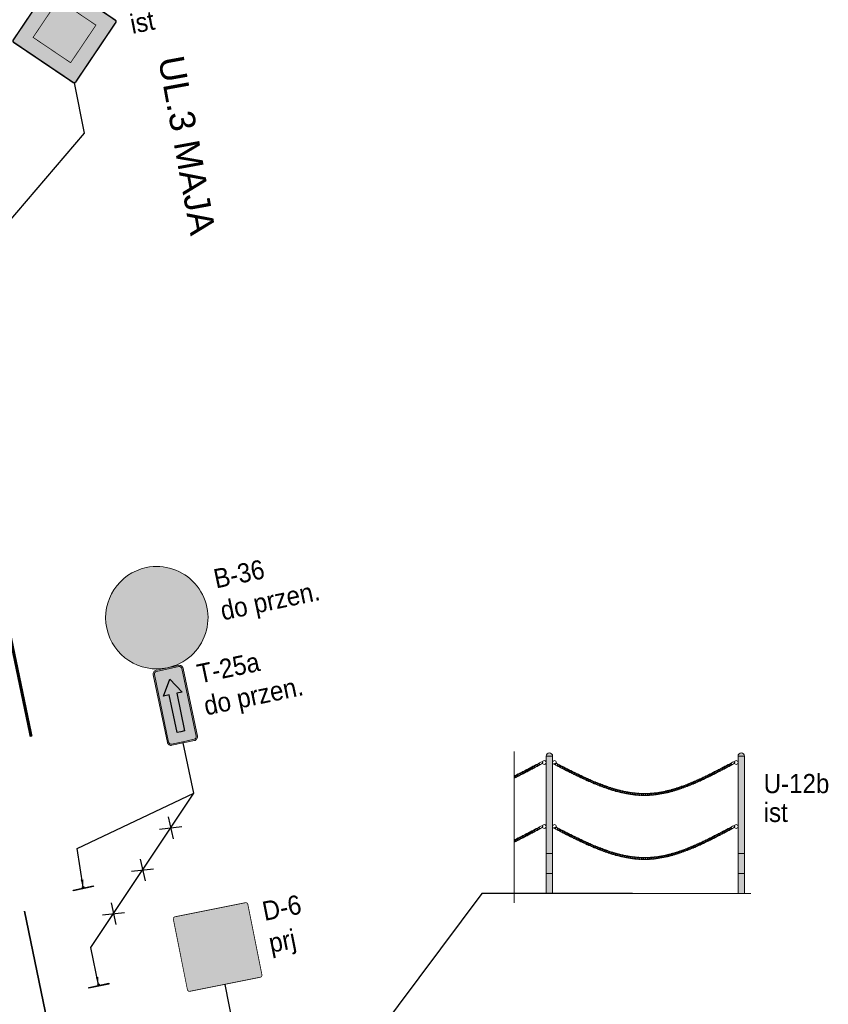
# Model space of a CAD drawing. Header units: metres. Extents: x 0 to 6473088, y 4 to 5822767.
# Tile 15 of 20: x 6472981 to 6473013, y 5822662 to 5822700. Entities that reach past the tile are written whole.
import ezdxf
from ezdxf.enums import TextEntityAlignment as Align

# ---------------------------------------------------------------- set-up
doc = ezdxf.new("R2010")
doc.units = ezdxf.units.M
for name, color, linetype in [('MT IR - nazwa ulicy', 7, 'Continuous'), ('MT IR - oznakowanie pionowe', 7, 'Continuous'), ('MT IR - oznakowanie poziome projektowane', 150, 'Continuous'), ('zzz.gaHSDomyslna', 7, 'Continuous'), ('zzz.gaUbdef', 7, 'Continuous'), ('zzz.gaUBDlugosc', 7, 'Continuous'), ('zzz.gaUBDodTekst', 7, 'Continuous'), ('zzz.gaUBDomyslna', 7, 'Continuous'), ('zzz.gaUBID', 7, 'Continuous'), ('zzz.gaUBNazwa', 7, 'Continuous'), ('zzz.gaUBStan', 7, 'Continuous'), ('zzz.gaVSDodTekst', 7, 'Continuous'), ('zzz.gaVSDomyslna', 7, 'Continuous'), ('zzz.gaVSNazwa', 7, 'Continuous'), ('zzz.gaVSStan', 7, 'Continuous'), ('zzz.gaVSWielkość', 7, 'Continuous')]:
    doc.layers.add(name, color=color, linetype=linetype)
doc.layers.add('MT IR - trajektorie i punkty kolizji', color=1, linetype='Continuous', lineweight=35)
doc.styles.add('GA-ATR-TEXT', font='arial.ttf', dxfattribs={"width": 0.9})
doc.styles.add('MT - bold Arial', font='arialbd.ttf')
doc.styles.get("Standard").update_dxf_attribs({"font": 'arial.ttf'})
doc.dimstyles.new('GA-LEADER', dxfattribs={"dimtxt": 1, "dimasz": 1, "dimexe": 1, "dimexo": 1, "dimgap": 1, "dimtad": 1, "dimtxsty": 'Standard', "dimcen": 1, "dimadec": 0, "dimazin": 0, "dimtfac": 1, "dimtmove": 0, "dimatfit": 3, "dimfxl": 1, "dimarcsym": 0})

# ---------------------------------------------------------------- blocks, each defined once
blk = doc.blocks.new('gaHSPos')
at = {"color": 0, "linetype": 'Continuous', "lineweight": 0}
blk.add_point((0, 0), dxfattribs=at)
blk = doc.blocks.new('*U33895')
at = {"layer": 'zzz.gaHSDomyslna', "color": 150}
blk.add_lwpolyline([(0, 0, 0.12, 0.12, 0), (-2.478, 11.877, 0.12, 0.12, 0)], format="xyseb", dxfattribs=at)
at = {"color": 150}
for p in [(-2.478, 11.877), (0, 0)]:
    blk.add_blockref('gaHSPos', p, dxfattribs=at)
blk = doc.blocks.new('gaVScolumn0')
at = {"color": 0, "linetype": 'ByBlock', "lineweight": -2}
blk.add_line((0, 0), (0, 400), dxfattribs=at)
at = {"color": 7, "style": 'GA-ATR-TEXT', "width": 0.9}
blk.add_attdef('X2', text='', height=150, dxfattribs=at).set_placement((-50, 0), align=Align.BOTTOM_RIGHT)
blk = doc.blocks.new('*U34306')
at = {"layer": 'zzz.gaVSDomyslna'}
h = blk.add_hatch(color=180, dxfattribs=at)
edge = h.paths.add_edge_path()
edge.add_line((-280, 594), (280, 594))
edge.add_arc((280, 580), 14, 359.99973, 89.99994, ccw=False)
edge.add_line((294, 580), (294, 20))
edge.add_arc((280, 20), 14, 270.00009, 359.99973, ccw=False)
edge.add_line((280, 6), (-280, 6))
edge.add_arc((-280, 20), 14, 180.00015, 269.99979, ccw=False)
edge.add_line((-294, 20), (-294, 580))
edge.add_arc((-280, 580), 14, 89.99994, 180.00015, ccw=False)
blk = doc.blocks.new('*U34307')
at = {"layer": 'zzz.gaVSDomyslna', "color": 7, "lineweight": 0, "true_color": 0xffffff, "const_width": 6}
blk.add_lwpolyline([(280, 3), (-280, 3, -0.414214), (-297, 20), (-297, 580, -0.414214), (-280, 597), (280, 597, -0.414214), (297, 580), (297, 20, -0.414214), (280, 3, -1)], format="xyb", dxfattribs=at)
blk = doc.blocks.new('*U34308')
at = {"layer": 'zzz.gaVSDomyslna', "true_color": 0xffffff}
blk.add_hatch(color=7, dxfattribs=at).paths.add_polyline_path([(0, 484), (-279.438, 0), (279.438, 0)])
blk = doc.blocks.new('*U34309')
at = {"layer": 'zzz.gaVSDomyslna', "true_color": 0x000000}
h = blk.add_hatch(color=18, dxfattribs=at)
h.paths.add_polyline_path([(-24, 372, 1), (24, 372, 1)])
h.paths.add_polyline_path([(49.7297, 326.351), (0, 345), (-37.2973, 261.081), (-87.4155, 210.963), (-75.7601, 185.321), (-18.6486, 242.432), (-9.72973, 259.459), (0, 186.486), (-46.6216, 121.216), (-77.8378, 27.5676), (-112.5, 23.2348), (-112.5, 11.6777), (-51.0384, 0), (-18.6486, 102.568), (20.4993, 150.613), (90.969, 27.2907), (68.459, 9.13869), (68.459, 0), (93.2432, 0), (134.934, 23.8234), (57.3273, 171.982), (59.8365, 179.509), (49.7297, 223.784), (49.7297, 279.73), (74.5946, 247.095), (74.5946, 163.176), (99.4595, 177.162), (99.4595, 261.081)])
h.paths.add_polyline_path([(219.122, 83.9189), (111.876, 83.9189), (121.645, 65.2703), (228.446, 65.2703)])
h.paths.add_polyline_path([(50.0186, 83.9189), (-16.7151, 83.9189), (-22.6042, 65.2703), (60.675, 65.2703)], flags=17)
h.paths.add_polyline_path([(-66.917, 83.9189), (-219.122, 83.9189), (-228.446, 65.2703), (-73.1332, 65.2703)])
blk = doc.blocks.new('*U34311')
at = {"layer": 'zzz.gaVSDomyslna', "color": 7, "true_color": 0xffffff}
for name, p in [('*U34307', (0, 0)), ('*U34308', (0, 96))]:
    blk.add_blockref(name, p, dxfattribs=at)
at = {"layer": 'zzz.gaVSDomyslna', "color": 180}
blk.add_blockref('*U34306', (0, 0), dxfattribs=at)
at = {"layer": 'zzz.gaVSDomyslna', "color": 18, "true_color": 0x000000}
blk.add_blockref('*U34309', (0, 108), dxfattribs=at)
blk = doc.blocks.new('*U34305')
at = {"layer": 'zzz.gaVSDomyslna'}
blk.add_blockref('*U34311', (0, 0), dxfattribs=at)
at = {"layer": 'zzz.gaVSDodTekst', "style": 'GA-ATR-TEXT', "width": 0.9}
blk.add_attdef('Addtext', text='', height=150, dxfattribs=at).set_placement((400, -7.5), align=Align.MIDDLE_LEFT)
at = {"layer": 'zzz.gaVSDomyslna', "style": 'MT - bold Arial', "flags": 1}
for tag in ['Width', 'Height', 'Position', 'Route', 'ItemNo', 'ID']:
    blk.add_attdef(tag, text='', height=1, dxfattribs=at).set_placement((0, 0), align=Align.MIDDLE_LEFT)
at = {"layer": 'zzz.gaVSNazwa', "style": 'GA-ATR-TEXT', "width": 0.9}
blk.add_attdef('Name', text='', height=150, dxfattribs=at).set_placement((400, 502.5), align=Align.MIDDLE_LEFT)
at = {"layer": 'zzz.gaVSStan', "style": 'GA-ATR-TEXT', "width": 0.9}
blk.add_attdef('State', text='', height=150, dxfattribs=at).set_placement((400, 247.5), align=Align.MIDDLE_LEFT)
at = {"layer": 'zzz.gaVSWielkość', "style": 'MT - bold Arial', "flags": 1}
blk.add_attdef('Size', text='', height=1, dxfattribs=at).set_placement((0, 0), align=Align.MIDDLE_LEFT)
blk = doc.blocks.new('gaVSPos')
blk.add_point((0, 0))
blk = doc.blocks.new('gaVSTVcolumn0')
at = {"color": 0, "linetype": 'ByBlock', "lineweight": -2}
for p, q in [((-400, -30), (400, -30)), ((-400, -60), (-400, -30)), ((400, -60), (-400, -60)), ((400, -30), (400, -60))]:
    blk.add_line(p, q, dxfattribs=at)
blk.add_circle((0, 0), 30, dxfattribs=at)
blk = doc.blocks.new('*U34360')
at = {"layer": 'zzz.gaVSDomyslna', "true_color": 0xffffff}
h = blk.add_hatch(color=7, dxfattribs=at)
edge = h.paths.add_edge_path()
edge.add_line((0, 0), (-90, 0))
edge.add_arc((-90, 30), 30, 179.99996, 270.00004, ccw=False)
edge.add_line((-120, 30), (-120, 570))
edge.add_arc((-90, 570), 30, 89.99996, 180.00004, ccw=False)
edge.add_line((-90, 600), (90, 600))
edge.add_arc((90, 570), 30, 359.99996, 90.00004, ccw=False)
edge.add_line((120, 570), (120, 30))
edge.add_arc((90, 30), 30, 269.99996, 0.00004, ccw=False)
edge.add_line((90, 0), (0, 0))
edge.add_line((0, 0), (0, 0))
at = {"layer": 'zzz.gaVSDomyslna', "true_color": 0x000000}
h = blk.add_hatch(color=18, dxfattribs=at)
edge = h.paths.add_edge_path()
edge.add_line((0, 0), (0, 10))
edge.add_line((0, 10), (90, 10))
edge.add_arc((90, 30), 20, 269.99996, 0.00004)
edge.add_line((110, 30), (110, 570))
edge.add_arc((90, 570), 20, 359.99996, 90.00004)
edge.add_line((90, 590), (-90, 590))
edge.add_arc((-90, 570), 20, 89.99996, 180.00004)
edge.add_line((-110, 570), (-110, 30))
edge.add_arc((-90, 30), 20, 179.99996, 270.00004)
edge.add_line((-90, 10), (0, 10))
edge.add_line((0, 10), (0, 0))
edge.add_line((0, 0), (-90, 0))
edge.add_arc((-90, 30), 30, 179.99996, 270.00004, ccw=False)
edge.add_line((-120, 30), (-120, 570))
edge.add_arc((-90, 570), 30, 89.99996, 180.00004, ccw=False)
edge.add_line((-90, 600), (90, 600))
edge.add_arc((90, 570), 30, 359.99996, 90.00004, ccw=False)
edge.add_line((120, 570), (120, 30))
edge.add_arc((90, 30), 30, 269.99996, 0.00004, ccw=False)
edge.add_line((90, 0), (0, 0))
edge.add_line((0, 0), (0, 0))
at = {"layer": 'zzz.gaVSDomyslna', "color": 7, "lineweight": 0, "true_color": 0xffffff}
blk.add_lwpolyline([(0, 0), (-90, 0, -0.414214), (-120, 30), (-120, 570, -0.414214), (-90, 600), (90, 600, -0.414214), (120, 570), (120, 30, -0.414214), (90, 0), (0, 0)], format="xyb", close=True, dxfattribs=at)
at = {"layer": 'zzz.gaVSDomyslna', "color": 18, "lineweight": 0, "true_color": 0x000000}
blk.add_lwpolyline([(0, 0), (0, 10), (90, 10, 0.414214), (110, 30), (110, 570, 0.414214), (90, 590), (-90, 590, 0.414214), (-110, 570), (-110, 30, 0.414214), (-90, 10), (0, 10), (0, 0), (-90, 0, -0.414214), (-120, 30), (-120, 570, -0.414214), (-90, 600), (90, 600, -0.414214), (120, 570), (120, 30, -0.414214), (90, 0), (0, 0)], format="xyb", close=True, dxfattribs=at)
blk = doc.blocks.new('*U34358')
at = {"layer": 'zzz.gaVSDomyslna', "linetype": 'ByBlock', "lineweight": -2, "true_color": 0x000000}
blk.add_hatch(color=18, dxfattribs=at).paths.add_polyline_path([(0, 560), (-100, 400), (-40, 400), (-40, 0), (0, 0), (40, 0), (40, 400), (100, 400)])
at = {"layer": 'zzz.gaVSDomyslna', "color": 18, "linetype": 'ByBlock', "lineweight": -2, "true_color": 0x000000}
blk.add_lwpolyline([(-40, 0), (-40, 400), (-100, 400), (0, 560), (100, 400), (40, 400), (40, 0), (0, 0)], close=True, dxfattribs=at)
blk = doc.blocks.new('*U34359')
at = {"layer": 'zzz.gaVSDomyslna', "color": 18, "true_color": 0x000000, "xscale": 0.75, "yscale": 0.75}
blk.add_blockref('*U34358', (0, 90), dxfattribs=at)
blk = doc.blocks.new('*U34357')
at = {"layer": 'zzz.gaVSDomyslna'}
for name in ['*U34360', '*U34359']:
    blk.add_blockref(name, (0, 0), dxfattribs=at)
at = {"layer": 'zzz.gaVSDodTekst', "style": 'GA-ATR-TEXT', "width": 0.9}
blk.add_attdef('Addtext', text='', height=150, dxfattribs=at).set_placement((220, -7.5), align=Align.MIDDLE_LEFT)
at = {"layer": 'zzz.gaVSDomyslna', "style": 'MT - bold Arial', "flags": 1}
for tag in ['Width', 'Height', 'Position', 'Route', 'ItemNo', 'ID']:
    blk.add_attdef(tag, text='', height=1, dxfattribs=at).set_placement((0, 0), align=Align.MIDDLE_LEFT)
at = {"layer": 'zzz.gaVSNazwa', "style": 'GA-ATR-TEXT', "width": 0.9}
blk.add_attdef('Name', text='', height=150, dxfattribs=at).set_placement((220, 502.5), align=Align.MIDDLE_LEFT)
at = {"layer": 'zzz.gaVSStan', "style": 'GA-ATR-TEXT', "width": 0.9}
blk.add_attdef('State', text='', height=150, dxfattribs=at).set_placement((220, 247.5), align=Align.MIDDLE_LEFT)
at = {"layer": 'zzz.gaVSWielkość', "style": 'MT - bold Arial', "flags": 1}
blk.add_attdef('Size', text='', height=1, dxfattribs=at).set_placement((0, 0), align=Align.MIDDLE_LEFT)
blk = doc.blocks.new('*U34362')
at = {"layer": 'zzz.gaVSDomyslna', "linetype": 'ByBlock', "lineweight": -2}
h = blk.add_hatch(color=10, dxfattribs=at)
h.paths.add_polyline_path([(-400, 400, 1), (400, 400, 1)])
h.paths.add_polyline_path([(320, 400, -1), (-320, 400, -1)], flags=16)
at = {"layer": 'zzz.gaVSDomyslna', "color": 10, "lineweight": 0}
blk.add_lwpolyline([(0, 800, -1), (0, 0, -1), (0, 800, -2.58748)], format="xyb", dxfattribs=at)
blk = doc.blocks.new('*U34363')
at = {"layer": 'zzz.gaVSDomyslna', "true_color": 0xffffff}
blk.add_hatch(color=7, dxfattribs=at).paths.add_polyline_path([(320, 400, 1), (-320, 400, 1)])
blk = doc.blocks.new('*U34364')
at = {"layer": 'zzz.gaVSDomyslna'}
h = blk.add_hatch(color=180, dxfattribs=at)
h.paths.add_polyline_path([(245.965, 594.111), (51.8545, 400), (245.965, 205.889, 0.347061)])
h.paths.add_polyline_path([(194.111, 645.965, 0.347061), (-194.111, 645.965), (0, 451.854)])
h.paths.add_polyline_path([(-245.965, 594.111, 0.347061), (-245.965, 205.889), (-51.8545, 400)])
h.paths.add_polyline_path([(194.111, 154.035), (0, 348.146), (-194.111, 154.035, 0.347061)])
blk = doc.blocks.new('*U34365')
at = {"layer": 'zzz.gaVSDomyslna'}
blk.add_hatch(color=10, dxfattribs=at).paths.add_polyline_path([(-246.491, 604.064, -0.0469785), (-204.064, 646.491), (246.491, 195.936, -0.0469785), (204.064, 153.509)])
blk = doc.blocks.new('*U34366')
at = {"layer": 'zzz.gaVSDomyslna'}
blk.add_hatch(color=10, dxfattribs=at).paths.add_polyline_path([(246.491, 604.064, 0.0469785), (204.064, 646.491), (-246.491, 195.936, 0.0469785), (-204.064, 153.509)])
blk = doc.blocks.new('*U34368')
at = {"layer": 'zzz.gaVSDomyslna', "color": 10}
for name in ['*U34362', '*U34365', '*U34366']:
    blk.add_blockref(name, (0, 0), dxfattribs=at)
at = {"layer": 'zzz.gaVSDomyslna', "color": 7, "true_color": 0xffffff}
blk.add_blockref('*U34363', (0, 0), dxfattribs=at)
at = {"layer": 'zzz.gaVSDomyslna', "color": 180}
blk.add_blockref('*U34364', (0, 0), dxfattribs=at)
blk = doc.blocks.new('*U34361')
at = {"layer": 'zzz.gaVSDomyslna'}
blk.add_blockref('*U34368', (0, 0), dxfattribs=at)
at = {"layer": 'zzz.gaVSDodTekst', "style": 'GA-ATR-TEXT', "width": 0.9}
blk.add_attdef('Addtext', text='', height=150, dxfattribs=at).set_placement((500, 92.5), align=Align.MIDDLE_LEFT)
at = {"layer": 'zzz.gaVSDomyslna', "style": 'MT - bold Arial', "flags": 1}
for tag in ['Width', 'Height', 'Position', 'Route', 'ItemNo', 'ID']:
    blk.add_attdef(tag, text='', height=1, dxfattribs=at).set_placement((0, 0), align=Align.MIDDLE_LEFT)
at = {"layer": 'zzz.gaVSNazwa', "style": 'GA-ATR-TEXT', "width": 0.9}
blk.add_attdef('Name', text='', height=150, dxfattribs=at).set_placement((500, 602.5), align=Align.MIDDLE_LEFT)
at = {"layer": 'zzz.gaVSStan', "style": 'GA-ATR-TEXT', "width": 0.9}
blk.add_attdef('State', text='', height=150, dxfattribs=at).set_placement((500, 347.5), align=Align.MIDDLE_LEFT)
at = {"layer": 'zzz.gaVSWielkość', "style": 'MT - bold Arial', "flags": 1}
blk.add_attdef('Size', text='', height=1, dxfattribs=at).set_placement((0, 0), align=Align.MIDDLE_LEFT)
blk = doc.blocks.new('*U34370')
at = {"layer": 'zzz.gaVSDomyslna', "true_color": 0xffffff}
blk.add_hatch(color=7, dxfattribs=at).paths.add_polyline_path([(401.637, 404.323, 0.414214), (401.637, 415.637), (5.65685, 811.616, 0.414214), (-5.65685, 811.616), (-401.637, 415.637, 0.414214), (-401.637, 404.323), (-5.65685, 8.34315, 0.414214), (5.65685, 8.34315)])
blk = doc.blocks.new('*U34371')
at = {"layer": 'zzz.gaVSDomyslna', "true_color": 0xe2e2e2}
blk.add_hatch(color=254, dxfattribs=at).paths.add_polyline_path([(0, 656.053), (-246.073, 409.98), (0, 163.907), (246.073, 409.98)])
blk = doc.blocks.new('*U34372')
at = {"layer": 'zzz.gaVSDomyslna', "color": 18, "lineweight": 0, "true_color": 0x000000, "const_width": 12}
blk.add_lwpolyline([(-405.879, 400.08), (-9.89949, 4.10051, 0.414214), (9.89949, 4.10051), (405.879, 400.08, 0.414214), (405.879, 419.879), (9.89949, 815.859, 0.414214), (-9.89949, 815.859), (-405.879, 419.879, 0.414214), (-405.879, 400.08, 17.1896)], format="xyb", dxfattribs=at)
at = {"layer": 'zzz.gaVSDomyslna', "color": 18, "lineweight": 0, "true_color": 0x000000, "const_width": 6}
blk.add_lwpolyline([(-157.997, 317.661), (0, 159.664), (250.316, 409.98), (0, 660.296), (-250.316, 409.98)], close=True, dxfattribs=at)
blk = doc.blocks.new('*U34374')
at = {"layer": 'zzz.gaVSDomyslna', "color": 18, "true_color": 0x000000}
blk.add_blockref('*U34372', (0, 0), dxfattribs=at)
at = {"layer": 'zzz.gaVSDomyslna', "color": 7, "true_color": 0xffffff}
blk.add_blockref('*U34370', (0, 0), dxfattribs=at)
at = {"layer": 'zzz.gaVSDomyslna', "color": 254, "true_color": 0xe2e2e2}
blk.add_blockref('*U34371', (0, 0), dxfattribs=at)
blk = doc.blocks.new('*U34369')
at = {"layer": 'zzz.gaVSDomyslna'}
blk.add_blockref('*U34374', (0, 0), dxfattribs=at)
at = {"layer": 'zzz.gaVSDodTekst', "style": 'GA-ATR-TEXT', "width": 0.9}
blk.add_attdef('Addtext', text='', height=150, dxfattribs=at).set_placement((516, 108.5), align=Align.MIDDLE_LEFT)
at = {"layer": 'zzz.gaVSDomyslna', "style": 'MT - bold Arial', "flags": 1}
for tag in ['Width', 'Height', 'Position', 'Route', 'ItemNo', 'ID']:
    blk.add_attdef(tag, text='', height=1, dxfattribs=at).set_placement((0, 0), align=Align.MIDDLE_LEFT)
at = {"layer": 'zzz.gaVSNazwa', "style": 'GA-ATR-TEXT', "width": 0.9}
blk.add_attdef('Name', text='', height=150, dxfattribs=at).set_placement((516, 618.5), align=Align.MIDDLE_LEFT)
at = {"layer": 'zzz.gaVSStan', "style": 'GA-ATR-TEXT', "width": 0.9}
blk.add_attdef('State', text='', height=150, dxfattribs=at).set_placement((516, 363.5), align=Align.MIDDLE_LEFT)
at = {"layer": 'zzz.gaVSWielkość', "style": 'MT - bold Arial', "flags": 1}
blk.add_attdef('Size', text='', height=1, dxfattribs=at).set_placement((0, 0), align=Align.MIDDLE_LEFT)
blk = doc.blocks.new('*U34494')
at = {"layer": 'zzz.gaUbdef', "linetype": 'Continuous', "lineweight": 0, "true_color": 0x666666}
h = blk.add_hatch(color=251, dxfattribs=at)
h.paths.add_polyline_path([(875, 314.286), (825, 314.286), (825, 157.143), (875, 157.143)])
h.paths.add_polyline_path([(875, 628.571), (825, 628.571), (825, 471.429), (875, 471.429)])
h.paths.add_polyline_path([(875, 942.857), (825, 942.857), (825, 785.714), (875, 785.714)])
h.paths.add_polyline_path([(-625, 314.286), (-675, 314.286), (-675, 157.143), (-625, 157.143)])
h.paths.add_polyline_path([(-625, 628.571), (-675, 628.571), (-675, 471.429), (-625, 471.429), (-625, 525)])
h.paths.add_polyline_path([(-625, 942.857), (-675, 942.857), (-675, 785.714), (-625, 785.714)])
blk = doc.blocks.new('*U34495')
at = {"layer": 'zzz.gaUbdef', "linetype": 'Continuous', "lineweight": 0, "true_color": 0x666666}
h = blk.add_hatch(color=251, dxfattribs=at)
h.paths.add_polyline_path([(875, 157.143), (825, 157.143), (825, 0), (875, 0)])
h.paths.add_polyline_path([(875, 471.429), (825, 471.429), (825, 314.286), (875, 314.286)])
h.paths.add_polyline_path([(875, 785.714), (825, 785.714), (825, 628.571), (875, 628.571)])
h.paths.add_polyline_path([(875, 1075, 1), (825, 1075), (825, 942.857), (875, 942.857)])
h.paths.add_polyline_path([(-625, 157.143), (-675, 157.143), (-675, 0), (-625, 0)])
h.paths.add_polyline_path([(-625, 471.429), (-675, 471.429), (-675, 314.286), (-625, 314.286)])
h.paths.add_polyline_path([(-625, 785.714), (-675, 785.714), (-675, 628.571), (-625, 628.571)])
h.paths.add_polyline_path([(-625, 1075, 1), (-675, 1075), (-675, 942.857), (-625, 942.857), (-625, 1025)])
at = {"layer": 'zzz.gaUbdef', "color": 251, "linetype": 'Continuous', "lineweight": 0, "true_color": 0x666666}
for p, q in [((-625, 314.286), (-675, 314.286)), ((875, 314.286), (825, 314.286)), ((-625, 157.143), (-675, 157.143)), ((875, 157.143), (825, 157.143))]:
    blk.add_line(p, q, dxfattribs=at)
blk = doc.blocks.new('*U34496')
at = {"layer": 'zzz.gaUbdef', "color": 7, "linetype": 'Continuous', "lineweight": 0}
for p, q in [((-925, -70.6377), (-925, 1109.24)), ((-675, 1075), (-675, 0)), ((-675, 1075), (-625, 1075)), ((-625, 1075), (-625, 0)), ((-625, 1025), (-625, 775)), ((825, 1075), (825, 0)), ((825, 1075), (875, 1075)), ((875, 1075), (875, 0)), ((-625, 525), (-625, 275)), ((-625, 525), (-625, 275)), ((-925, 0), (925, 0))]:
    blk.add_line(p, q, dxfattribs=at)
for centre in [(-690, 1025), (-610, 1025), (810, 1025), (-690, 525), (-610, 525), (810, 525)]:
    blk.add_circle(centre, 15, dxfattribs=at)
for centre in [(-650, 1075), (850, 1075)]:
    blk.add_arc(centre, 25, 0, 179.99984796, dxfattribs=at)
for centre, major_axis, start_param, end_param in [((-775.181, 987.497), (22.1241, 11.6414), -3.141592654, 3.141592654), ((-761.99, 994.509), (22.1015, 11.6844), -3.141592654, 3.141592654), ((-748.808, 1001.54), (22.0823, 11.7206), -3.141592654, 3.141592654), ((-722.463, 1015.63), (22.0544, 11.7731), -3.141592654, 3.141592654), ((-586.573, 1005.06), (22.2518, -11.3956), -3.141592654, 3.141592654), ((-565.896, 994.473), (22.2518, -11.3956), -3.141592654, 3.141592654), ((-552.593, 987.676), (22.2568, -11.3857), -3.141592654, 3.141592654), ((724.819, 987.497), (22.1241, 11.6414), -3.141592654, 3.141592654), ((738.01, 994.509), (22.1015, 11.6844), -3.141592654, 3.141592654), ((751.192, 1001.54), (22.0823, 11.7206), -3.141592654, 3.141592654), ((777.537, 1015.63), (22.0544, 11.7731), -3.141592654, 3.141592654), ((-921.469, 912.652), (22.6005, 10.6873), 4.4071, 7.85891), ((-908.042, 919.203), (22.5404, 10.8135), 3.72158, 8.54013), ((-894.647, 925.818), (22.4835, 10.9313), -3.141592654, 3.141592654), ((-881.281, 932.493), (22.4299, 11.0408), -3.141592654, 3.141592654), ((-867.944, 939.222), (22.3797, 11.1422), -3.141592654, 3.141592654), ((-854.632, 946.002), (22.3329, 11.2357), -3.141592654, 3.141592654), ((-841.343, 952.828), (22.2895, 11.3216), -3.141592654, 3.141592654), ((-828.076, 959.696), (22.2495, 11.3999), -3.141592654, 3.141592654), ((-814.828, 966.6), (22.213, 11.471), -3.141592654, 3.141592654), ((-801.598, 973.538), (22.1799, 11.5348), -3.141592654, 3.141592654), ((-788.383, 980.505), (22.1503, 11.5916), -3.141592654, 3.141592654), ((-539.283, 980.893), (22.2652, -11.3693), -3.141592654, 3.141592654), ((-525.963, 974.129), (22.2769, -11.3463), -3.141592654, 3.141592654), ((-512.632, 967.387), (22.2921, -11.3165), -3.141592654, 3.141592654), ((-499.287, 960.672), (22.3105, -11.2801), -3.141592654, 3.141592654), ((-485.927, 953.987), (22.3323, -11.2369), -3.141592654, 3.141592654), ((-472.55, 947.337), (22.3575, -11.1867), -3.141592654, 3.141592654), ((-459.153, 940.727), (22.386, -11.1296), -3.141592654, 3.141592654), ((-445.735, 934.159), (22.4178, -11.0654), -3.141592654, 3.141592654), ((-432.294, 927.639), (22.4529, -10.994), -3.141592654, 3.141592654), ((-418.827, 921.172), (22.4913, -10.9152), -3.141592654, 3.141592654), ((-405.334, 914.761), (22.533, -10.8289), -3.141592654, 3.141592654), ((-391.811, 908.412), (22.5779, -10.7349), -3.141592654, 3.141592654), ((578.531, 912.652), (22.6005, 10.6873), -3.141592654, 3.141592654), ((591.958, 919.203), (22.5404, 10.8135), -3.141592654, 3.141592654), ((605.353, 925.818), (22.4835, 10.9313), -3.141592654, 3.141592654), ((618.719, 932.493), (22.4299, 11.0408), -3.141592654, 3.141592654), ((632.056, 939.222), (22.3797, 11.1422), -3.141592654, 3.141592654), ((645.368, 946.002), (22.3329, 11.2357), -3.141592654, 3.141592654), ((658.657, 952.828), (22.2895, 11.3216), -3.141592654, 3.141592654), ((671.924, 959.696), (22.2495, 11.3999), -3.141592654, 3.141592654), ((685.172, 966.6), (22.213, 11.471), -3.141592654, 3.141592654), ((698.402, 973.538), (22.1799, 11.5348), -3.141592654, 3.141592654), ((711.617, 980.505), (22.1503, 11.5916), -3.141592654, 3.141592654), ((-934.929, 906.171), (22.6639, 10.5522), 5.01267, 7.2579), ((-378.257, 902.129), (22.6261, -10.6329), -3.141592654, 3.141592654), ((-364.67, 895.918), (22.6775, -10.5229), -3.141592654, 3.141592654), ((-351.048, 889.783), (22.732, -10.4046), -3.141592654, 3.141592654), ((-337.39, 883.73), (22.7897, -10.2777), -3.141592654, 3.141592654), ((-323.693, 877.764), (22.8504, -10.142), -3.141592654, 3.141592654), ((-309.956, 871.891), (22.9141, -9.9973), -3.141592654, 3.141592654), ((-296.177, 866.117), (22.9807, -9.8432), -3.141592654, 3.141592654), ((-282.355, 860.447), (23.0501, -9.6795), -3.141592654, 3.141592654), ((-268.487, 854.888), (23.1223, -9.5058), -3.141592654, 3.141592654), ((-254.573, 849.447), (23.1971, -9.3217), -3.141592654, 3.141592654), ((-240.611, 844.129), (23.2744, -9.1271), -3.141592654, 3.141592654), ((-226.6, 838.941), (23.354, -8.9214), -3.141592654, 3.141592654), ((-212.539, 833.891), (23.4357, -8.7044), -3.141592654, 3.141592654), ((400.242, 835.809), (23.6403, 8.1323), -3.141592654, 3.141592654), ((414.247, 841.015), (23.5472, 8.3983), -3.141592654, 3.141592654), ((428.199, 846.363), (23.4554, 8.6512), -3.141592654, 3.141592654), ((442.098, 851.845), (23.3654, 8.8916), -3.141592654, 3.141592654), ((455.945, 857.455), (23.2772, 9.1198), -3.141592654, 3.141592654), ((469.743, 863.186), (23.1913, 9.3361), -3.141592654, 3.141592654), ((483.493, 869.032), (23.1077, 9.5412), -3.141592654, 3.141592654), ((497.195, 874.986), (23.0267, 9.7352), -3.141592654, 3.141592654), ((510.853, 881.042), (22.9483, 9.9185), -3.141592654, 3.141592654), ((524.468, 887.194), (22.8727, 10.0915), -3.141592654, 3.141592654), ((538.041, 893.436), (22.8001, 10.2546), -3.141592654, 3.141592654), ((551.575, 899.764), (22.7304, 10.4081), -3.141592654, 3.141592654), ((565.071, 906.171), (22.6639, 10.5522), -3.141592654, 3.141592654), ((-198.426, 828.987), (23.5195, -8.4756), -3.141592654, 3.141592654), ((-184.261, 824.234), (23.6049, -8.2346), -3.141592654, 3.141592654), ((-170.043, 819.642), (23.6918, -7.9811), -3.141592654, 3.141592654), ((-155.771, 815.219), (23.7799, -7.7146), -3.141592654, 3.141592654), ((-141.446, 810.972), (23.8689, -7.4347), -3.141592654, 3.141592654), ((-127.067, 806.91), (23.9584, -7.141), -3.141592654, 3.141592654), ((-112.634, 803.042), (24.048, -6.8332), -3.141592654, 3.141592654), ((-98.1477, 799.376), (24.1373, -6.5108), -3.141592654, 3.141592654), ((-83.6094, 795.923), (24.2258, -6.1734), -3.141592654, 3.141592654), ((-69.0198, 792.691), (24.3129, -5.8208), -3.141592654, 3.141592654), ((-54.3807, 789.691), (24.3981, -5.4526), -3.141592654, 3.141592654), ((-39.6939, 786.93), (24.4808, -5.0685), -3.141592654, 3.141592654), ((-24.9618, 784.421), (24.5603, -4.6684), -3.141592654, 3.141592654), ((-10.1874, 782.171), (24.6358, -4.252), -3.141592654, 3.141592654), ((4.626, 780.191), (24.7065, -3.8193), -3.141592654, 3.141592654), ((19.4746, 778.491), (24.7718, -3.3703), -3.141592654, 3.141592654), ((34.3539, 777.081), (24.8306, -2.9051), -3.141592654, 3.141592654), ((49.259, 775.969), (24.8822, -2.4239), -3.141592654, 3.141592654), ((64.1843, 775.165), (24.9256, -1.9271), -3.141592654, 3.141592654), ((79.1238, 774.678), (24.9599, -1.4151), -3.141592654, 3.141592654), ((94.0708, 774.515), (24.9842, -0.8885), -3.141592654, 3.141592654), ((109.018, 774.686), (24.9976, -0.348), -3.141592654, 3.141592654), ((123.958, 775.196), (24.9992, 0.2054), -3.141592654, 3.141592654), ((138.883, 776.04), (24.9884, 0.7604), -3.141592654, 3.141592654), ((153.787, 777.199), (24.9661, 1.3022), -3.141592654, 3.141592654), ((168.663, 778.663), (24.9329, 1.8301), -3.141592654, 3.141592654), ((183.506, 780.424), (24.8899, 2.3433), -3.141592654, 3.141592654), ((198.312, 782.472), (24.838, 2.8411), -3.141592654, 3.141592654), ((213.077, 784.796), (24.7782, 3.323), -3.141592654, 3.141592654), ((227.797, 787.388), (24.7112, 3.7889), -3.141592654, 3.141592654), ((242.469, 790.237), (24.6381, 4.2384), -3.141592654, 3.141592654), ((257.09, 793.333), (24.5597, 4.6715), -3.141592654, 3.141592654), ((271.658, 796.666), (24.4767, 5.0881), -3.141592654, 3.141592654), ((286.172, 800.227), (24.3901, 5.4884), -3.141592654, 3.141592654), ((300.63, 804.006), (24.3005, 5.8725), -3.141592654, 3.141592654), ((315.032, 807.994), (24.2086, 6.2407), -3.141592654, 3.141592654), ((329.376, 812.182), (24.1149, 6.5931), -3.141592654, 3.141592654), ((343.663, 816.56), (24.0202, 6.9302), -3.141592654, 3.141592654), ((357.893, 821.121), (23.925, 7.2523), -3.141592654, 3.141592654), ((372.066, 825.854), (23.8296, 7.5597), -3.141592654, 3.141592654), ((386.182, 830.753), (23.7346, 7.8529), -3.141592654, 3.141592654), ((-841.343, 452.828), (22.2895, 11.3216), -3.141592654, 3.141592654), ((-828.076, 459.696), (22.2495, 11.3999), -3.141592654, 3.141592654), ((-814.828, 466.6), (22.213, 11.471), -3.141592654, 3.141592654), ((-801.598, 473.538), (22.1799, 11.5348), -3.141592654, 3.141592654), ((-788.383, 480.505), (22.1503, 11.5916), -3.141592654, 3.141592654), ((-775.181, 487.497), (22.1241, 11.6414), -3.141592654, 3.141592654), ((-761.99, 494.509), (22.1015, 11.6844), -3.141592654, 3.141592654), ((-748.808, 501.539), (22.0823, 11.7206), -3.141592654, 3.141592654), ((-722.463, 515.633), (22.0544, 11.7731), -3.141592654, 3.141592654), ((-586.573, 505.065), (22.2518, -11.3956), -3.141592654, 3.141592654), ((-565.896, 494.473), (22.2518, -11.3956), -3.141592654, 3.141592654), ((-552.593, 487.676), (22.2568, -11.3857), -3.141592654, 3.141592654), ((-539.283, 480.893), (22.2652, -11.3693), -3.141592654, 3.141592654), ((-525.963, 474.129), (22.2769, -11.3463), -3.141592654, 3.141592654), ((-512.632, 467.387), (22.2921, -11.3165), -3.141592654, 3.141592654), ((-499.287, 460.672), (22.3105, -11.2801), -3.141592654, 3.141592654), ((-485.927, 453.987), (22.3323, -11.2369), -3.141592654, 3.141592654), ((-472.55, 447.337), (22.3575, -11.1867), -3.141592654, 3.141592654), ((658.657, 452.828), (22.2895, 11.3216), -3.141592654, 3.141592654), ((671.924, 459.696), (22.2495, 11.3999), -3.141592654, 3.141592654), ((685.172, 466.6), (22.213, 11.471), -3.141592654, 3.141592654), ((698.402, 473.538), (22.1799, 11.5348), -3.141592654, 3.141592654), ((711.617, 480.505), (22.1503, 11.5916), -3.141592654, 3.141592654), ((724.819, 487.497), (22.1241, 11.6414), -3.141592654, 3.141592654), ((738.01, 494.509), (22.1015, 11.6844), -3.141592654, 3.141592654), ((751.192, 501.539), (22.0823, 11.7206), -3.141592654, 3.141592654), ((777.537, 515.633), (22.0544, 11.7731), -3.141592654, 3.141592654), ((-921.469, 412.652), (22.6005, 10.6873), 4.4071, 7.85891), ((-908.042, 419.203), (22.5404, 10.8135), 3.72158, 8.54013), ((-934.929, 406.171), (22.6639, 10.5522), 5.01267, 7.2579), ((-894.647, 425.818), (22.4835, 10.9313), -3.141592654, 3.141592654), ((-881.281, 432.493), (22.4299, 11.0408), -3.141592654, 3.141592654), ((-867.944, 439.222), (22.3797, 11.1422), -3.141592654, 3.141592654), ((-854.632, 446.002), (22.3329, 11.2357), -3.141592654, 3.141592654), ((-459.153, 440.727), (22.386, -11.1296), -3.141592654, 3.141592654), ((-445.735, 434.159), (22.4178, -11.0654), -3.141592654, 3.141592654), ((-432.294, 427.639), (22.4529, -10.994), -3.141592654, 3.141592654), ((-418.827, 421.172), (22.4913, -10.9152), -3.141592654, 3.141592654), ((-405.334, 414.761), (22.533, -10.8289), -3.141592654, 3.141592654), ((-391.811, 408.412), (22.5779, -10.7349), -3.141592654, 3.141592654), ((-378.257, 402.129), (22.6261, -10.6329), -3.141592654, 3.141592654), ((-364.67, 395.918), (22.6775, -10.5229), -3.141592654, 3.141592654), ((-351.048, 389.783), (22.732, -10.4046), -3.141592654, 3.141592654), ((-337.39, 383.73), (22.7897, -10.2777), -3.141592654, 3.141592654), ((-323.693, 377.764), (22.8504, -10.142), -3.141592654, 3.141592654), ((-309.956, 371.891), (22.9141, -9.9973), -3.141592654, 3.141592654), ((497.195, 374.986), (23.0267, 9.7352), -3.141592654, 3.141592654), ((510.853, 381.042), (22.9483, 9.9185), -3.141592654, 3.141592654), ((524.468, 387.194), (22.8727, 10.0915), -3.141592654, 3.141592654), ((538.041, 393.436), (22.8001, 10.2546), -3.141592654, 3.141592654), ((551.575, 399.764), (22.7304, 10.4081), -3.141592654, 3.141592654), ((565.071, 406.171), (22.6639, 10.5522), -3.141592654, 3.141592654), ((578.531, 412.652), (22.6005, 10.6873), -3.141592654, 3.141592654), ((591.958, 419.203), (22.5404, 10.8135), -3.141592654, 3.141592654), ((605.353, 425.818), (22.4835, 10.9313), -3.141592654, 3.141592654), ((618.719, 432.493), (22.4299, 11.0408), -3.141592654, 3.141592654), ((632.056, 439.222), (22.3797, 11.1422), -3.141592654, 3.141592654), ((645.368, 446.002), (22.3329, 11.2357), -3.141592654, 3.141592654), ((-296.177, 366.117), (22.9807, -9.8432), -3.141592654, 3.141592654), ((-282.355, 360.447), (23.0501, -9.6795), -3.141592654, 3.141592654), ((-268.487, 354.888), (23.1223, -9.5058), -3.141592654, 3.141592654), ((-254.573, 349.447), (23.1971, -9.3217), -3.141592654, 3.141592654), ((-240.611, 344.129), (23.2744, -9.1271), -3.141592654, 3.141592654), ((-226.6, 338.941), (23.354, -8.9214), -3.141592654, 3.141592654), ((-212.539, 333.891), (23.4357, -8.7044), -3.141592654, 3.141592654), ((-198.426, 328.987), (23.5195, -8.4756), -3.141592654, 3.141592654), ((-184.261, 324.234), (23.6049, -8.2346), -3.141592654, 3.141592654), ((-170.043, 319.642), (23.6918, -7.9811), -3.141592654, 3.141592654), ((-155.771, 315.219), (23.7799, -7.7146), -3.141592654, 3.141592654), ((-141.446, 310.972), (23.8689, -7.4347), -3.141592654, 3.141592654), ((-127.067, 306.91), (23.9584, -7.141), -3.141592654, 3.141592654), ((-112.634, 303.042), (24.048, -6.8332), -3.141592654, 3.141592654), ((-98.1477, 299.376), (24.1373, -6.5108), -3.141592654, 3.141592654), ((286.172, 300.227), (24.3901, 5.4884), -3.141592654, 3.141592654), ((300.63, 304.006), (24.3005, 5.8725), -3.141592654, 3.141592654), ((315.032, 307.994), (24.2086, 6.2407), -3.141592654, 3.141592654), ((329.376, 312.182), (24.1149, 6.5931), -3.141592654, 3.141592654), ((343.663, 316.56), (24.0202, 6.9302), -3.141592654, 3.141592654), ((357.893, 321.121), (23.925, 7.2523), -3.141592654, 3.141592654), ((372.066, 325.854), (23.8296, 7.5597), -3.141592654, 3.141592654), ((386.182, 330.753), (23.7346, 7.8529), -3.141592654, 3.141592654), ((400.242, 335.809), (23.6403, 8.1323), -3.141592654, 3.141592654), ((414.247, 341.015), (23.5472, 8.3983), -3.141592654, 3.141592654), ((428.199, 346.363), (23.4554, 8.6512), -3.141592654, 3.141592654), ((442.098, 351.845), (23.3654, 8.8916), -3.141592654, 3.141592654), ((455.945, 357.455), (23.2772, 9.1198), -3.141592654, 3.141592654), ((469.743, 363.186), (23.1913, 9.3361), -3.141592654, 3.141592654), ((483.493, 369.032), (23.1077, 9.5412), -3.141592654, 3.141592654), ((-83.6094, 295.923), (24.2258, -6.1734), -3.141592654, 3.141592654), ((-69.0198, 292.691), (24.3129, -5.8208), -3.141592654, 3.141592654), ((-54.3807, 289.691), (24.3981, -5.4526), -3.141592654, 3.141592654), ((-39.6939, 286.93), (24.4808, -5.0685), -3.141592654, 3.141592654), ((-24.9618, 284.421), (24.5603, -4.6684), -3.141592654, 3.141592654), ((-10.1874, 282.171), (24.6358, -4.252), -3.141592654, 3.141592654), ((4.626, 280.191), (24.7065, -3.8193), -3.141592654, 3.141592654), ((19.4746, 278.491), (24.7718, -3.3703), -3.141592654, 3.141592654), ((34.3539, 277.081), (24.8306, -2.9051), -3.141592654, 3.141592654), ((49.259, 275.969), (24.8822, -2.4239), -3.141592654, 3.141592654), ((64.1843, 275.165), (24.9256, -1.9271), -3.141592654, 3.141592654), ((79.1238, 274.678), (24.9599, -1.4151), -3.141592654, 3.141592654), ((94.0708, 274.515), (24.9842, -0.8885), -3.141592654, 3.141592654), ((109.018, 274.686), (24.9976, -0.348), -3.141592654, 3.141592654), ((123.958, 275.196), (24.9992, 0.2054), -3.141592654, 3.141592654), ((138.883, 276.04), (24.9884, 0.7604), -3.141592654, 3.141592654), ((153.787, 277.199), (24.9661, 1.3022), -3.141592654, 3.141592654), ((168.663, 278.663), (24.9329, 1.8301), -3.141592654, 3.141592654), ((183.506, 280.424), (24.8899, 2.3433), -3.141592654, 3.141592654), ((198.312, 282.472), (24.838, 2.8411), -3.141592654, 3.141592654), ((213.077, 284.796), (24.7782, 3.323), -3.141592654, 3.141592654), ((227.797, 287.388), (24.7112, 3.7889), -3.141592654, 3.141592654), ((242.469, 290.237), (24.6381, 4.2384), -3.141592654, 3.141592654), ((257.09, 293.333), (24.5597, 4.6715), -3.141592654, 3.141592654), ((271.658, 296.666), (24.4767, 5.0881), -3.141592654, 3.141592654)]:
    blk.add_ellipse(centre, major_axis=major_axis, ratio=0.32, start_param=start_param, end_param=end_param, dxfattribs=at)
blk = doc.blocks.new('*U34493')
at = {"layer": 'zzz.gaUbdef', "color": 7}
blk.add_blockref('*U34496', (0, 0), dxfattribs=at)
at = {"layer": 'zzz.gaUbdef', "color": 251, "true_color": 0x666666}
for name in ['*U34495', '*U34494']:
    blk.add_blockref(name, (0, 0), dxfattribs=at)
at = {"layer": 'zzz.gaUBDlugosc', "style": 'MT - bold Arial', "flags": 1}
blk.add_attdef('Length', text='', height=1, dxfattribs=at).set_placement((0, 0), align=Align.MIDDLE_LEFT)
at = {"layer": 'zzz.gaUBDodTekst', "style": 'GA-ATR-TEXT', "width": 0.9}
blk.add_attdef('AddText', text='', height=150, dxfattribs=at).set_placement((1025, 410), align=Align.MIDDLE_LEFT)
at = {"layer": 'zzz.gaUBDomyslna', "style": 'GA-ATR-TEXT', "width": 0.9}
blk.add_attdef('Position', text='', height=150, dxfattribs=at).set_placement((1025, 185), align=Align.MIDDLE_LEFT)
at = {"layer": 'zzz.gaUBDomyslna', "style": 'MT - bold Arial', "flags": 1}
blk.add_attdef('Route', text='', height=1, dxfattribs=at).set_placement((0, 0), align=Align.MIDDLE_LEFT)
at = {"layer": 'zzz.gaUBID', "style": 'MT - bold Arial', "flags": 1}
blk.add_attdef('ID', text='', height=1, dxfattribs=at).set_placement((0, 0), align=Align.MIDDLE_LEFT)
at = {"layer": 'zzz.gaUBNazwa', "style": 'GA-ATR-TEXT', "width": 0.9}
blk.add_attdef('Name', text='', height=150, dxfattribs=at).set_placement((1025, 860), align=Align.MIDDLE_LEFT)
at = {"layer": 'zzz.gaUBStan', "style": 'GA-ATR-TEXT', "width": 0.9}
blk.add_attdef('State', text='', height=150, dxfattribs=at).set_placement((1025, 635), align=Align.MIDDLE_LEFT)

msp = doc.modelspace()

# ---------------------------------------------------------------- linework, layer by layer
at = {"layer": 'MT IR - oznakowanie pionowe', "color": 1, "lineweight": 30}
for points in [[(6472986.776, 5822669.276), (6472986.97, 5822668.423)], [(6472986.439, 5822668.8), (6472987.308, 5822668.899)], [(6472985.681, 5822667.63), (6472985.875, 5822666.777)], [(6472985.343, 5822667.154), (6472986.213, 5822667.253)], [(6472984.546, 5822665.926), (6472984.74, 5822665.072)], [(6472984.209, 5822665.45), (6472985.078, 5822665.549)]]:
    msp.add_lwpolyline(points, dxfattribs=at)
at = {"layer": 'MT IR - oznakowanie pionowe'}
msp.add_lwpolyline([(6473004.931, 5822666.281), (6472999.036, 5822666.281), (6472988.417, 5822652.078)], dxfattribs=at)
at = {"layer": 'MT IR - trajektorie i punkty kolizji'}
msp.add_lwpolyline([(6473005.364, 5822651.848), (6472999.573, 5822648.387, -0.492681), (6472983.111, 5822656.208), (6472981.162, 5822665.596)], format="xyb", dxfattribs=at)

# ---------------------------------------------------------------- block references
at = {"layer": 'MT IR - oznakowanie pionowe'}
for name, p, xscale, yscale, rotation in [('gaVScolumn0', (6472983.503, 5822695.987), 0.005, 0.005, 11.02345597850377), ('gaVScolumn0', (6472987.779, 5822670.21), 0.005, 0.005, 11.88865803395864), ('gaVScolumn0', (6472987.779, 5822670.21), 0.005, 0.005, 11.88865805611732), ('gaVSTVcolumn0', (6472983.457, 5822666.532), 0.001, 0.001, 11.88865805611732), ('gaVSTVcolumn0', (6472984.061, 5822662.726), 0.001, 0.001, 11.88865803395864), ('gaVScolumn0', (6472989.4, 5822660.766), 0.005, 0.005, 11.30993247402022)]:
    msp.add_blockref(name, p, dxfattribs=dict(at, xscale=xscale, yscale=yscale, rotation=rotation))
at = {"layer": 'MT IR - oznakowanie pionowe', "xscale": 0.005, "yscale": 0.005}
for name, p, rotation, values in [('*U34361', (6472986.749, 5822675.102), 11.88865803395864, {'Name': 'B-36', 'State': 'do przen.'}), ('*U34357', (6472987.367, 5822672.167), 11.88844757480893, {'Name': 'T-25a', 'State': 'do przen.'}), ('*U34305', (6472989.007, 5822662.727), 11.30972201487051, {'Name': 'D-6', 'State': 'prj'})]:
    msp.add_blockref(name, p, dxfattribs=dict(at, rotation=rotation)).add_auto_attribs(values)
msp.add_blockref('*U34493', (6473004.931, 5822666.281), dxfattribs=at).add_auto_attribs({'Name': 'U-12b', 'State': 'ist'})
at = {"layer": 'MT IR - oznakowanie pionowe'}
for p, rotation in [((6472983.457, 5822666.532), 11.88865805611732), ((6472984.061, 5822662.726), 11.88865803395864)]:
    msp.add_blockref('gaVSPos', p, dxfattribs=dict(at, rotation=rotation))
at = {"layer": 'MT IR - oznakowanie poziome projektowane'}
msp.add_blockref('*U33895', (6472981.423, 5822672.422), dxfattribs=at)

# ---------------------------------------------------------------- texts
at = {"layer": 'MT IR - nazwa ulicy', "insert": (6472987.373, 5822699.073), "char_height": 1, "width": 7.274, "attachment_point": 1, "rotation": 280.3634, "bg_fill": 3, "box_fill_scale": 1.5, "bg_fill_color": 1, "bg_fill_transparency": 0}
msp.add_mtext('UL.3 MAJA', dxfattribs=at)

# ---------------------------------------------------------------- leaders
at = {"layer": 'MT IR - oznakowanie pionowe'}
for points in [[(6472978.603, 5822688.521), (6472978.343, 5822689.943), (6472983.503, 5822695.987)], [(6472983.457, 5822666.532), (6472983.218, 5822668.05), (6472987.779, 5822670.21)], [(6472984.061, 5822662.726), (6472983.761, 5822664.174), (6472987.779, 5822670.21)]]:
    msp.add_leader(points, dimstyle='GA-LEADER', override={"dimasz": 0.3}, dxfattribs=at)

# ---------------------------------------------------------------- next in the draw order: block references
at = {"layer": 'MT IR - oznakowanie pionowe', "xscale": 0.005, "yscale": 0.005, "rotation": 11.02324551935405}
msp.add_blockref('*U34369', (6472983.12, 5822697.95), dxfattribs=at).add_auto_attribs({'Name': 'D-1', 'State': 'ist'})

doc.saveas('drawing.dxf')
